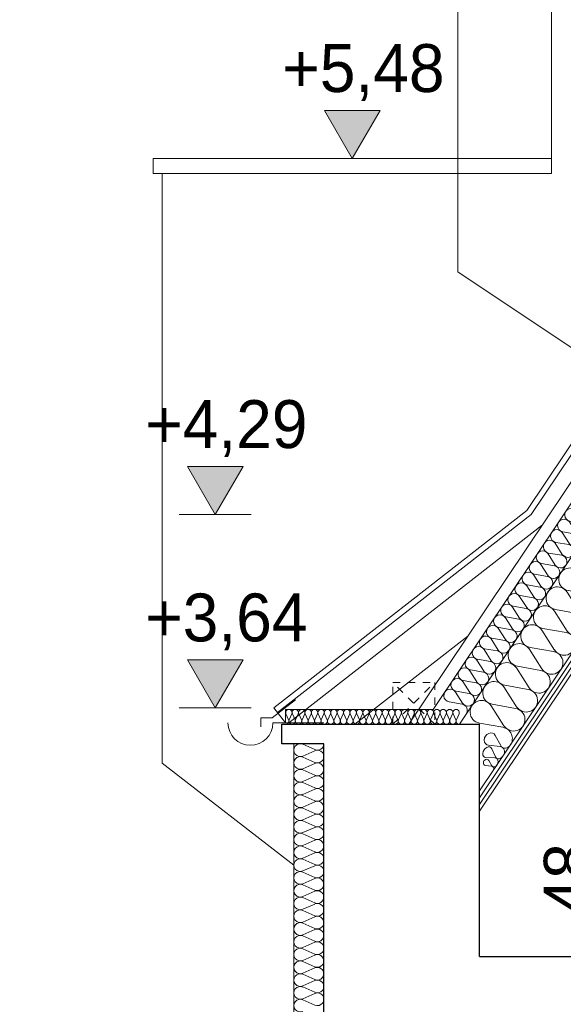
# Model space of a CAD drawing. Extents: x -623047 to -199286, y -27077 to 168279.
# Tile 18 of 194: x -597078 to -595264, y -9680 to -6391. Entities that reach past the tile are written whole.
import ezdxf

# ---------------------------------------------------------------- set-up
doc = ezdxf.new("R2010")
doc.units = 0
doc.header["$MEASUREMENT"] = 0
doc.linetypes.add('Hidden Line', pattern=[50, 25, -25])
for name, color, linetype in [('Arch ocieplenie', 7, 'Continuous'), ('Arch opisy', 7, 'Continuous'), ('Inwent Izolacje', 7, 'Continuous'), ('INWENT WYMIARY', 7, 'Continuous')]:
    doc.layers.add(name, color=color, linetype=linetype)
for name, color, linetype, lineweight, true_color in [('Arch ocieplenie_Nr_Pióra__44', 7, 'Continuous', 13, 0x029e21), ('Arch stropy_Nr_Pióra__29', 7, 'Continuous', 9, 0x3dad99), ('Arch stropy_Nr_Pióra__44', 7, 'Continuous', 13, 0x029e21), ('Inwent Izolacje_Nr_Pióra__2', 7, 'Continuous', 13, 0x7f7f7f), ('INWENT.ŚCIANY_Nr_Pióra__2', 7, 'Continuous', 13, 0x7f7f7f), ('INWENT.ŚCIANY_Nr_Pióra__3', 7, 'Continuous', 13, 0xff6600)]:
    doc.layers.add(name, color=color, linetype=linetype, lineweight=lineweight, true_color=true_color)
for name, color, linetype, lineweight in [('Arch opisy_Nr_Pióra__21', 7, 'Continuous', 9), ('INWENT DACH_Nr_Pióra__21', 7, 'Continuous', 9), ('INWENT KONST. DREWNIANA_Nr_Pióra__21', 7, 'Continuous', 9), ('INWENT OPISY_Nr_Pióra__21', 7, 'Continuous', 9), ('INWENT RURY SPUSTOWE_Nr_Pióra__21', 7, 'Continuous', 9), ('INWENT WYMIARY_Nr_Pióra__21', 7, 'Continuous', 9), ('INWENT.ŚCIANY_Nr_Pióra__1', 7, 'Continuous', 25), ('Istniejące stropy_Nr_Pióra__1', 7, 'Continuous', 25)]:
    doc.layers.add(name, color=color, linetype=linetype, lineweight=lineweight)
doc.styles.add('GENERATED_STYLE_2', font='txt')
doc.dimstyles.new('GENERATED_STYLE__3', dxfattribs={"dimtxt": 160.000002, "dimasz": 91.2, "dimexe": 0.18, "dimexo": 0, "dimgap": 0.09, "dimtad": 1, "dimdec": 0, "dimlfac": 0.1, "dimzin": 0, "dimdsep": 46, "dimtxsty": 'GENERATED_STYLE_2', "dimblk": 'ARROWHEAD_2', "dimblk1": 'ARROWHEAD_2', "dimblk2": 'ARROWHEAD_2', "dimcen": 0.09, "dimclrd": 7, "dimclre": 7, "dimclrt": 7, "dimazin": 0, "dimtfac": 1, "dimtdec": 4, "dimtmove": 0, "dimatfit": 3, "dimfxl": 0, "dimtolj": 1, "dimtzin": 0, "dimarcsym": 0})
doc.dimstyles.new('GENERATED_STYLE__7', dxfattribs={"dimtxt": 0.18, "dimasz": 182.4, "dimexe": 0.18, "dimexo": 0.0625, "dimgap": 0.09, "dimtad": 0, "dimtih": 1, "dimtoh": 1, "dimdec": 4, "dimzin": 0, "dimdsep": 46, "dimcen": 0.09, "dimadec": 0, "dimazin": 0, "dimtfac": 1, "dimtdec": 4, "dimtmove": 0, "dimatfit": 3, "dimldrblk": 'ARROWHEAD_5', "dimfxl": 0, "dimtolj": 1, "dimtzin": 0, "dimarcsym": 0})

# ---------------------------------------------------------------- blocks, each defined once
blk = doc.blocks.new('Izolacja cieplna 14_101', base_point=(-595588, -8710.1))
at = {"layer": 'Arch ocieplenie_Nr_Pióra__44', "linetype": 'Continuous'}
for p, q in [((-594199.1, -6579), (-594222.8, -6541.7)), ((-594244.5, -6574.3), (-594201.1, -6582)), ((-594268.3, -6609.8), (-594224.8, -6617.5)), ((-594222.8, -6614.5), (-594246.5, -6577.3)), ((-594246.5, -6650), (-594270.3, -6612.8)), ((-594270.3, -6685.5), (-594294, -6648.3)), ((-594292, -6645.3), (-594248.5, -6653)), ((-594294, -6721), (-594317.7, -6683.8)), ((-594315.8, -6680.8), (-594272.3, -6688.5)), ((-594317.8, -6756.5), (-594341.5, -6719.3)), ((-594339.5, -6716.3), (-594296, -6724)), ((-594341.5, -6792.1), (-594365.2, -6754.8)), ((-594363.2, -6751.8), (-594319.8, -6759.5)), ((-594365.3, -6827.6), (-594389, -6790.3)), ((-594387, -6787.4), (-594343.5, -6795)), ((-594389, -6863.1), (-594412.7, -6825.8)), ((-594410.7, -6822.9), (-594367.3, -6830.5)), ((-594412.8, -6898.6), (-594436.5, -6861.4)), ((-594434.5, -6858.4), (-594391, -6866.1)), ((-594436.5, -6934.1), (-594460.2, -6896.9)), ((-594458.2, -6893.9), (-594414.7, -6901.6)), ((-594460.2, -6969.6), (-594484, -6932.4)), ((-594482, -6929.4), (-594438.5, -6937.1)), ((-594484, -7005.1), (-594507.7, -6967.9)), ((-594505.7, -6964.9), (-594462.2, -6972.6)), ((-594507.7, -7040.6), (-594531.4, -7003.4)), ((-594529.4, -7000.4), (-594486, -7008.1)), ((-594553.2, -7035.9), (-594509.7, -7043.6)), ((-594531.5, -7076.2), (-594555.2, -7038.9)), ((-594555.2, -7111.7), (-594578.9, -7074.4)), ((-594576.9, -7071.5), (-594533.5, -7079.1)), ((-594579, -7147.2), (-594602.7, -7110)), ((-594600.7, -7107), (-594557.2, -7114.7)), ((-594602.7, -7182.7), (-594626.4, -7145.5)), ((-594624.4, -7142.5), (-594581, -7150.2)), ((-594626.5, -7218.2), (-594650.2, -7181)), ((-594648.2, -7178), (-594604.7, -7185.7)), ((-594650.2, -7253.7), (-594673.9, -7216.5)), ((-594671.9, -7213.5), (-594628.4, -7221.2)), ((-594673.9, -7289.2), (-594697.6, -7252)), ((-594695.7, -7249), (-594652.2, -7256.7)), ((-594697.7, -7324.7), (-594721.4, -7287.5)), ((-594719.4, -7284.5), (-594675.9, -7292.2)), ((-594721.4, -7360.3), (-594745.1, -7323)), ((-594743.1, -7320), (-594699.7, -7327.7)), ((-594745.2, -7395.8), (-594768.9, -7358.5)), ((-594766.9, -7355.6), (-594723.4, -7363.2)), ((-594768.9, -7431.3), (-594792.6, -7394.1)), ((-594790.6, -7391.1), (-594747.2, -7398.8)), ((-594792.7, -7466.8), (-594816.4, -7429.6)), ((-594814.4, -7426.6), (-594770.9, -7434.3)), ((-594838.1, -7462.1), (-594794.7, -7469.8)), ((-594861.9, -7497.6), (-594818.4, -7505.3)), ((-594816.4, -7502.3), (-594840.1, -7465.1)), ((-594840.1, -7537.8), (-594863.9, -7500.6)), ((-594863.9, -7573.3), (-594887.6, -7536.1)), ((-594885.6, -7533.1), (-594842.1, -7540.8)), ((-594887.6, -7608.9), (-594911.3, -7571.6)), ((-594909.3, -7568.6), (-594865.9, -7576.3)), ((-594911.4, -7644.4), (-594935.1, -7607.1)), ((-594933.1, -7604.2), (-594889.6, -7611.8)), ((-594935.1, -7679.9), (-594958.8, -7642.7)), ((-594956.8, -7639.7), (-594913.4, -7647.4)), ((-594958.9, -7715.4), (-594982.6, -7678.2)), ((-594980.6, -7675.2), (-594937.1, -7682.9)), ((-594982.6, -7750.9), (-595006.3, -7713.7)), ((-595004.3, -7710.7), (-594960.9, -7718.4)), ((-595006.4, -7786.4), (-595030.1, -7749.2)), ((-595028.1, -7746.2), (-594984.6, -7753.9)), ((-595030.1, -7821.9), (-595053.8, -7784.7)), ((-595051.8, -7781.7), (-595008.3, -7789.4)), ((-595053.8, -7857.4), (-595077.6, -7820.2)), ((-595075.6, -7817.2), (-595032.1, -7824.9)), ((-595077.6, -7893), (-595101.3, -7855.7)), ((-595099.3, -7852.7), (-595055.8, -7860.4)), ((-595101.3, -7928.5), (-595125, -7891.2)), ((-595123, -7888.3), (-595079.6, -7895.9)), ((-595146.8, -7923.8), (-595103.3, -7931.5)), ((-595125.1, -7964), (-595148.8, -7926.8)), ((-595148.8, -7999.5), (-595172.5, -7962.3)), ((-595170.5, -7959.3), (-595127.1, -7967)), ((-595172.6, -8035), (-595196.3, -7997.8)), ((-595194.3, -7994.8), (-595150.8, -8002.5)), ((-595196.3, -8070.5), (-595220, -8033.3)), ((-595218, -8030.3), (-595174.6, -8038)), ((-595220, -8106), (-595243.8, -8068.8)), ((-595241.8, -8065.8), (-595198.3, -8073.5)), ((-595243.8, -8141.6), (-595267.5, -8104.3)), ((-595265.5, -8101.3), (-595222, -8109)), ((-595267.5, -8177.1), (-595291.2, -8139.8)), ((-595289.3, -8136.9), (-595245.8, -8144.5)), ((-595291.3, -8212.6), (-595315, -8175.3)), ((-595313, -8172.4), (-595269.5, -8180)), ((-595315, -8248.1), (-595338.7, -8210.9)), ((-595336.7, -8207.9), (-595293.3, -8215.6)), ((-595338.8, -8283.6), (-595362.5, -8246.4)), ((-595360.5, -8243.4), (-595317, -8251.1)), ((-595362.5, -8319.1), (-595386.2, -8281.9)), ((-595384.2, -8278.9), (-595340.8, -8286.6)), ((-595386.3, -8354.6), (-595410, -8317.4)), ((-595408, -8314.4), (-595364.5, -8322.1)), ((-595431.7, -8349.9), (-595388.2, -8357.6)), ((-595455.5, -8385.4), (-595412, -8393.1)), ((-595410, -8390.1), (-595433.7, -8352.9)), ((-595433.7, -8425.7), (-595457.5, -8388.4)), ((-595457.5, -8461.2), (-595481.2, -8423.9)), ((-595479.2, -8421), (-595435.7, -8428.6)), ((-595481.2, -8496.7), (-595504.9, -8459.5)), ((-595502.9, -8456.5), (-595459.5, -8464.2)), ((-595505, -8532.2), (-595528.7, -8495)), ((-595526.7, -8492), (-595483.2, -8499.7)), ((-595528.7, -8567.7), (-595552.4, -8530.5)), ((-595550.4, -8527.5), (-595507, -8535.2)), ((-595552.5, -8603.2), (-595576.2, -8566)), ((-595574.2, -8563), (-595530.7, -8570.7)), ((-595576.2, -8638.7), (-595599.9, -8601.5)), ((-595597.9, -8598.5), (-595554.5, -8606.2)), ((-595600, -8674.3), (-595623.7, -8637)), ((-595621.7, -8634), (-595578.2, -8641.7)), ((-595645.4, -8669.6), (-595601.9, -8677.2))]:
    blk.add_line(p, q, dxfattribs=at)
for centre, start_param, end_param in [((-594240.7, -6553.3), 5.870392, 9.837571), ((-594264.5, -6588.8), 5.870392, 9.837571), ((-594288.2, -6624.3), 5.870392, 9.837571), ((-594204.8, -6603), 2.7288, 6.695979), ((-594181.1, -6567.4), 2.7288, 4.712389), ((-594312, -6659.8), 5.870392, 9.837571), ((-594228.6, -6638.5), 2.7288, 6.695979), ((-594335.7, -6695.3), 5.870392, 9.837571), ((-594252.3, -6674), 2.7288, 6.695979), ((-594359.5, -6730.8), 5.870392, 9.837571), ((-594276.1, -6709.5), 2.7288, 6.695979), ((-594299.8, -6745), 2.7288, 6.695979), ((-594383.2, -6766.3), 5.870392, 9.837571), ((-594323.6, -6780.5), 2.7288, 6.695979), ((-594406.9, -6801.9), 5.870392, 9.837571), ((-594347.3, -6816), 2.7288, 6.695979), ((-594430.7, -6837.4), 5.870392, 9.837571), ((-594371, -6851.6), 2.7288, 6.695979), ((-594454.4, -6872.9), 5.870392, 9.837571), ((-594394.8, -6887.1), 2.7288, 6.695979), ((-594478.2, -6908.4), 5.870392, 9.837571), ((-594418.5, -6922.6), 2.7288, 6.695979), ((-594501.9, -6943.9), 5.870392, 9.837571), ((-594442.3, -6958.1), 2.7288, 6.695979), ((-594525.7, -6979.4), 5.870392, 9.837571), ((-594549.4, -7014.9), 5.870392, 9.837571), ((-594466, -6993.6), 2.7288, 6.695979), ((-594573.2, -7050.5), 5.870392, 9.837571), ((-594489.8, -7029.1), 2.7288, 6.695979), ((-594596.9, -7086), 5.870392, 9.837571), ((-594513.5, -7064.6), 2.7288, 6.695979), ((-594620.6, -7121.5), 5.870392, 9.837571), ((-594537.3, -7100.1), 2.7288, 6.695979), ((-594644.4, -7157), 5.870392, 9.837571), ((-594561, -7135.7), 2.7288, 6.695979), ((-594584.7, -7171.2), 2.7288, 6.695979), ((-594668.1, -7192.5), 5.870392, 9.837571), ((-594608.5, -7206.7), 2.7288, 6.695979), ((-594691.9, -7228), 5.870392, 9.837571), ((-594632.2, -7242.2), 2.7288, 6.695979), ((-594715.6, -7263.5), 5.870392, 9.837571), ((-594656, -7277.7), 2.7288, 6.695979), ((-594739.4, -7299), 5.870392, 9.837571), ((-594679.7, -7313.2), 2.7288, 6.695979), ((-594763.1, -7334.6), 5.870392, 9.837571), ((-594703.5, -7348.7), 2.7288, 6.695979), ((-594786.8, -7370.1), 5.870392, 9.837571), ((-594727.2, -7384.3), 2.7288, 6.695979), ((-594810.6, -7405.6), 5.870392, 9.837571), ((-594750.9, -7419.8), 2.7288, 6.695979), ((-594834.3, -7441.1), 5.870392, 9.837571), ((-594858.1, -7476.6), 5.870392, 9.837571), ((-594774.7, -7455.3), 2.7288, 6.695979), ((-594881.8, -7512.1), 5.870392, 9.837571), ((-594798.4, -7490.8), 2.7288, 6.695979), ((-594905.6, -7547.6), 5.870392, 9.837571), ((-594822.2, -7526.3), 2.7288, 6.695979), ((-594929.3, -7583.1), 5.870392, 9.837571), ((-594845.9, -7561.8), 2.7288, 6.695979), ((-594953.1, -7618.7), 5.870392, 9.837571), ((-594869.7, -7597.3), 2.7288, 6.695979), ((-594893.4, -7632.8), 2.7288, 6.695979), ((-594976.8, -7654.2), 5.870392, 9.837571), ((-594917.2, -7668.4), 2.7288, 6.695979), ((-595000.5, -7689.7), 5.870392, 9.837571), ((-594940.9, -7703.9), 2.7288, 6.695979), ((-595024.3, -7725.2), 5.870392, 9.837571), ((-594964.6, -7739.4), 2.7288, 6.695979), ((-595048, -7760.7), 5.870392, 9.837571), ((-594988.4, -7774.9), 2.7288, 6.695979), ((-595071.8, -7796.2), 5.870392, 9.837571), ((-595012.1, -7810.4), 2.7288, 6.695979), ((-595095.5, -7831.7), 5.870392, 9.837571), ((-595035.9, -7845.9), 2.7288, 6.695979), ((-595119.3, -7867.3), 5.870392, 9.837571), ((-595143, -7902.8), 5.870392, 9.837571), ((-595059.6, -7881.4), 2.7288, 6.695979), ((-595166.7, -7938.3), 5.870392, 9.837571), ((-595083.4, -7917), 2.7288, 6.695979), ((-595190.5, -7973.8), 5.870392, 9.837571), ((-595107.1, -7952.5), 2.7288, 6.695979), ((-595214.2, -8009.3), 5.870392, 9.837571), ((-595130.8, -7988), 2.7288, 6.695979), ((-595238, -8044.8), 5.870392, 9.837571), ((-595154.6, -8023.5), 2.7288, 6.695979), ((-595178.3, -8059), 2.7288, 6.695979), ((-595261.7, -8080.3), 5.870392, 9.837571), ((-595202.1, -8094.5), 2.7288, 6.695979), ((-595285.5, -8115.8), 5.870392, 9.837571), ((-595225.8, -8130), 2.7288, 6.695979), ((-595309.2, -8151.4), 5.870392, 9.837571), ((-595249.6, -8165.5), 2.7288, 6.695979), ((-595333, -8186.9), 5.870392, 9.837571), ((-595273.3, -8201.1), 2.7288, 6.695979), ((-595356.7, -8222.4), 5.870392, 9.837571), ((-595297.1, -8236.6), 2.7288, 6.695979), ((-595380.4, -8257.9), 5.870392, 9.837571), ((-595320.8, -8272.1), 2.7288, 6.695979), ((-595404.2, -8293.4), 5.870392, 9.837571), ((-595344.5, -8307.6), 2.7288, 6.695979), ((-595427.9, -8328.9), 5.870392, 9.837571), ((-595451.7, -8364.4), 5.870392, 9.837571), ((-595368.3, -8343.1), 2.7288, 6.695979), ((-595475.4, -8400), 5.870392, 9.837571), ((-595392, -8378.6), 2.7288, 6.695979), ((-595499.2, -8435.5), 5.870392, 9.837571), ((-595415.8, -8414.1), 2.7288, 6.695979), ((-595522.9, -8471), 5.870392, 9.837571), ((-595439.5, -8449.6), 2.7288, 6.695979), ((-595546.7, -8506.5), 5.870392, 9.837571), ((-595463.3, -8485.2), 2.7288, 6.695979), ((-595487, -8520.7), 2.7288, 6.695979), ((-595570.4, -8542), 5.870392, 9.837571), ((-595510.8, -8556.2), 2.7288, 6.695979), ((-595594.1, -8577.5), 5.870392, 9.837571), ((-595534.5, -8591.7), 2.7288, 6.695979), ((-595617.9, -8613), 5.870392, 9.837571), ((-595558.2, -8627.2), 2.7288, 6.695979), ((-595641.6, -8648.5), 5.870392, 9.837571), ((-595582, -8662.7), 2.7288, 6.695979), ((-595605.7, -8698.2), 4.712389, 6.695979)]:
    blk.add_ellipse(centre, major_axis=(11.9, 17.8), ratio=0.995695, start_param=start_param, end_param=end_param, dxfattribs=at)
blk = doc.blocks.new('Izolacja cieplna 14_102', base_point=(-595440.6, -8813.4))
at = {"layer": 'Arch ocieplenie_Nr_Pióra__44', "linetype": 'Continuous'}
for p, q in [((-594109.5, -6726), (-594152.4, -6659.2)), ((-594151.8, -6789.2), (-594194.6, -6722.5)), ((-594191.1, -6717.1), (-594113, -6731.3)), ((-594194, -6852.4), (-594236.9, -6785.7)), ((-594233.3, -6780.4), (-594155.3, -6794.5)), ((-594236.3, -6915.6), (-594279.2, -6848.9)), ((-594275.6, -6843.6), (-594197.6, -6857.7)), ((-594278.6, -6978.9), (-594321.4, -6912.1)), ((-594317.9, -6906.8), (-594239.9, -6921)), ((-594360.2, -6970.1), (-594282.1, -6984.2)), ((-594320.9, -7042.1), (-594363.7, -6975.4)), ((-594402.4, -7033.3), (-594324.4, -7047.4)), ((-594363.1, -7105.3), (-594406, -7038.6)), ((-594405.4, -7168.6), (-594448.3, -7101.8)), ((-594444.7, -7096.5), (-594366.7, -7110.6)), ((-594447.7, -7231.8), (-594490.5, -7165.1)), ((-594487, -7159.8), (-594409, -7173.9)), ((-594490, -7295), (-594532.8, -7228.3)), ((-594529.3, -7223), (-594451.2, -7237.1)), ((-594532.2, -7358.2), (-594575.1, -7291.5)), ((-594571.5, -7286.2), (-594493.5, -7300.3)), ((-594574.5, -7421.5), (-594617.4, -7354.8)), ((-594613.8, -7349.4), (-594535.8, -7363.6)), ((-594616.8, -7484.7), (-594659.6, -7418)), ((-594656.1, -7412.7), (-594578.1, -7426.8)), ((-594659, -7547.9), (-594701.9, -7481.2)), ((-594698.4, -7475.9), (-594620.3, -7490)), ((-594701.3, -7611.2), (-594744.2, -7544.4)), ((-594740.6, -7539.1), (-594662.6, -7553.2)), ((-594743.6, -7674.4), (-594786.5, -7607.7)), ((-594782.9, -7602.4), (-594704.9, -7616.5)), ((-594785.9, -7737.6), (-594828.7, -7670.9)), ((-594825.2, -7665.6), (-594747.1, -7679.7)), ((-594828.1, -7800.8), (-594871, -7734.1)), ((-594867.5, -7728.8), (-594789.4, -7742.9)), ((-594909.7, -7792), (-594831.7, -7806.2)), ((-594870.4, -7864.1), (-594913.3, -7797.4)), ((-594952, -7855.3), (-594874, -7869.4)), ((-594912.7, -7927.3), (-594955.6, -7860.6)), ((-594955, -7990.5), (-594997.8, -7923.8)), ((-594994.3, -7918.5), (-594916.2, -7932.6)), ((-594997.2, -8053.8), (-595040.1, -7987)), ((-595036.6, -7981.7), (-594958.5, -7995.8)), ((-595039.5, -8117), (-595082.4, -8050.3)), ((-595078.8, -8045), (-595000.8, -8059.1)), ((-595081.8, -8180.2), (-595124.7, -8113.5)), ((-595121.1, -8108.2), (-595043.1, -8122.3)), ((-595124.1, -8243.5), (-595166.9, -8176.7)), ((-595163.4, -8171.4), (-595085.3, -8185.5)), ((-595166.3, -8306.7), (-595209.2, -8240)), ((-595205.7, -8234.6), (-595127.6, -8248.8)), ((-595208.6, -8369.9), (-595251.5, -8303.2)), ((-595247.9, -8297.9), (-595169.9, -8312)), ((-595250.9, -8433.1), (-595293.8, -8366.4)), ((-595290.2, -8361.1), (-595212.2, -8375.2)), ((-595293.2, -8496.4), (-595336, -8429.6)), ((-595332.5, -8424.3), (-595254.4, -8438.4)), ((-595335.4, -8559.6), (-595378.3, -8492.9)), ((-595374.8, -8487.6), (-595296.7, -8501.7)), ((-595377.7, -8622.8), (-595420.6, -8556.1)), ((-595417, -8550.8), (-595339, -8564.9)), ((-595459.3, -8614), (-595381.3, -8628.1)), ((-595420, -8686.1), (-595462.9, -8619.3)), ((-595501.6, -8677.2), (-595423.5, -8691.4)), ((-595462.3, -8749.3), (-595505.1, -8682.6)), ((-595543.9, -8740.5), (-595465.8, -8754.6))]:
    blk.add_line(p, q, dxfattribs=at)
for centre, start_param, end_param in [((-594184.5, -6679.7), 4.299595, 8.266775), ((-594226.8, -6742.9), 4.299595, 8.266775), ((-594119.6, -6768.8), 1.158004, 5.125183), ((-594077.4, -6705.5), 1.158004, 3.141593), ((-594269, -6806.1), 4.299595, 8.266775), ((-594161.9, -6832), 1.158004, 5.125183), ((-594311.3, -6869.3), 4.299595, 8.266775), ((-594204.2, -6895.2), 1.158004, 5.125183), ((-594353.6, -6932.6), 4.299595, 8.266775), ((-594246.5, -6958.4), 1.158004, 5.125183), ((-594395.9, -6995.8), 4.299595, 8.266775), ((-594288.7, -7021.7), 1.158004, 5.125183), ((-594438.1, -7059), 4.299595, 8.266775), ((-594331, -7084.9), 1.158004, 5.125183), ((-594480.4, -7122.3), 4.299595, 8.266775), ((-594373.3, -7148.1), 1.158004, 5.125183), ((-594522.7, -7185.5), 4.299595, 8.266775), ((-594415.5, -7211.4), 1.158004, 5.125183), ((-594564.9, -7248.7), 4.299595, 8.266775), ((-594457.8, -7274.6), 1.158004, 5.125183), ((-594607.2, -7311.9), 4.299595, 8.266775), ((-594500.1, -7337.8), 1.158004, 5.125183), ((-594649.5, -7375.2), 4.299595, 8.266775), ((-594542.4, -7401.1), 1.158004, 5.125183), ((-594691.8, -7438.4), 4.299595, 8.266775), ((-594584.6, -7464.3), 1.158004, 5.125183), ((-594734, -7501.6), 4.299595, 8.266775), ((-594626.9, -7527.5), 1.158004, 5.125183), ((-594776.3, -7564.9), 4.299595, 8.266775), ((-594669.2, -7590.7), 1.158004, 5.125183), ((-594818.6, -7628.1), 4.299595, 8.266775), ((-594711.5, -7654), 1.158004, 5.125183), ((-594860.9, -7691.3), 4.299595, 8.266775), ((-594753.7, -7717.2), 1.158004, 5.125183), ((-594903.1, -7754.5), 4.299595, 8.266775), ((-594796, -7780.4), 1.158004, 5.125183), ((-594945.4, -7817.8), 4.299595, 8.266775), ((-594838.3, -7843.7), 1.158004, 5.125183), ((-594987.7, -7881), 4.299595, 8.266775), ((-594880.6, -7906.9), 1.158004, 5.125183), ((-595030, -7944.2), 4.299595, 8.266775), ((-594922.8, -7970.1), 1.158004, 5.125183), ((-595072.2, -8007.5), 4.299595, 8.266775), ((-594965.1, -8033.3), 1.158004, 5.125183), ((-595114.5, -8070.7), 4.299595, 8.266775), ((-595007.4, -8096.6), 1.158004, 5.125183), ((-595156.8, -8133.9), 4.299595, 8.266775), ((-595049.7, -8159.8), 1.158004, 5.125183), ((-595199.1, -8197.1), 4.299595, 8.266775), ((-595091.9, -8223), 1.158004, 5.125183), ((-595241.3, -8260.4), 4.299595, 8.266775), ((-595134.2, -8286.3), 1.158004, 5.125183), ((-595283.6, -8323.6), 4.299595, 8.266775), ((-595176.5, -8349.5), 1.158004, 5.125183), ((-595325.9, -8386.8), 4.299595, 8.266775), ((-595218.8, -8412.7), 1.158004, 5.125183), ((-595368.2, -8450.1), 4.299595, 8.266775), ((-595261, -8475.9), 1.158004, 5.125183), ((-595410.4, -8513.3), 4.299595, 8.266775), ((-595303.3, -8539.2), 1.158004, 5.125183), ((-595452.7, -8576.5), 4.299595, 8.266775), ((-595345.6, -8602.4), 1.158004, 5.125183), ((-595495, -8639.8), 4.299595, 8.266775), ((-595387.9, -8665.6), 1.158004, 5.125183), ((-595537.3, -8703), 4.299595, 8.266775), ((-595430.1, -8728.9), 1.158004, 5.125183), ((-595472.4, -8792.1), 3.141593, 5.125182)]:
    blk.add_ellipse(centre, major_axis=(-31.8, 21.3), ratio=0.993409, start_param=start_param, end_param=end_param, dxfattribs=at)
blk = doc.blocks.new('Izolacja cieplna 14_103', base_point=(-595464.8, -8849.5))
at = {"layer": 'Arch ocieplenie_Nr_Pióra__44', "linetype": 'Continuous'}
for p, q in [((-595472.8, -8815.8), (-595491.5, -8781.5)), ((-595513.6, -8814.7), (-595474.9, -8818.8))]:
    blk.add_line(p, q, dxfattribs=at)
for centre, start_param, end_param in [((-595508.6, -8794), 5.870392, 9.837571), ((-595479.9, -8839.4), 4.712389, 6.695979), ((-595455.7, -8803.3), 2.7288, 4.712389)]:
    blk.add_ellipse(centre, major_axis=(12.1, 18.1), ratio=0.835756, start_param=start_param, end_param=end_param, dxfattribs=at)
blk = doc.blocks.new('Izolacja cieplna 14_104', base_point=(-595486.3, -8881.7))
at = {"layer": 'Arch ocieplenie_Nr_Pióra__44', "linetype": 'Continuous'}
for p, q in [((-595490.5, -8853.7), (-595503, -8825.9)), ((-595522.7, -8855.5), (-595492.3, -8856.4))]:
    blk.add_line(p, q, dxfattribs=at)
for centre, start_param, end_param in [((-595517.4, -8837.7), 5.870392, 9.837571), ((-595497.6, -8874.2), 4.712389, 6.695979), ((-595476.1, -8842), 2.7288, 4.712389)]:
    blk.add_ellipse(centre, major_axis=(10.8, 16.1), ratio=0.701636, start_param=start_param, end_param=end_param, dxfattribs=at)
blk = doc.blocks.new('Izolacja cieplna 14_105', base_point=(-595498.5, -8900))
at = {"layer": 'Arch ocieplenie_Nr_Pióra__44', "linetype": 'Continuous'}
for p, q in [((-595502.7, -8882.8), (-595512.4, -8865.4)), ((-595523.5, -8882.1), (-595503.8, -8884.4))]:
    blk.add_line(p, q, dxfattribs=at)
for centre, start_param, end_param in [((-595521.1, -8871.7), 5.870392, 9.837571), ((-595506.2, -8894.8), 4.712389, 6.695979), ((-595494, -8876.6), 2.7288, 4.712389)]:
    blk.add_ellipse(centre, major_axis=(6.1, 9.12), ratio=0.849241, start_param=start_param, end_param=end_param, dxfattribs=at)
blk = doc.blocks.new('Izolacja cieplna 14_106', base_point=(-596190.8, -8744.6))
at = {"layer": 'Arch ocieplenie_Nr_Pióra__44', "linetype": 'Continuous'}
for p, q in [((-596189.9, -8709.5), (-596180.9, -8729.7)), ((-596179.1, -8729.7), (-596170.2, -8709.5)), ((-596168.4, -8709.5), (-596159.5, -8729.7)), ((-596157.7, -8729.7), (-596148.7, -8709.5)), ((-596146.9, -8709.5), (-596138, -8729.7)), ((-596136.2, -8729.7), (-596127.3, -8709.5)), ((-596125.5, -8709.5), (-596116.5, -8729.7)), ((-596114.7, -8729.7), (-596105.8, -8709.5)), ((-596104, -8709.5), (-596095.1, -8729.7)), ((-596093.3, -8729.7), (-596084.3, -8709.5)), ((-596082.5, -8709.5), (-596073.6, -8729.7)), ((-596071.8, -8729.7), (-596062.9, -8709.5)), ((-596061.1, -8709.5), (-596052.1, -8729.7)), ((-596050.3, -8729.7), (-596041.4, -8709.5)), ((-596039.6, -8709.5), (-596030.7, -8729.7)), ((-596028.9, -8729.7), (-596019.9, -8709.5)), ((-596018.1, -8709.5), (-596009.2, -8729.7)), ((-596007.4, -8729.7), (-595998.5, -8709.5)), ((-595996.7, -8709.5), (-595987.7, -8729.7)), ((-595985.9, -8729.7), (-595977, -8709.5)), ((-595975.2, -8709.5), (-595966.3, -8729.7)), ((-595964.5, -8729.7), (-595955.5, -8709.5)), ((-595953.7, -8709.5), (-595944.8, -8729.7)), ((-595943, -8729.7), (-595934.1, -8709.5)), ((-595932.3, -8709.5), (-595923.3, -8729.7)), ((-595921.5, -8729.7), (-595912.6, -8709.5)), ((-595910.8, -8709.5), (-595901.9, -8729.7)), ((-595900.1, -8729.7), (-595891.1, -8709.5)), ((-595889.3, -8709.5), (-595880.4, -8729.7)), ((-595878.6, -8729.7), (-595869.7, -8709.5)), ((-595867.9, -8709.5), (-595858.9, -8729.7)), ((-595857.1, -8729.7), (-595848.2, -8709.5)), ((-595846.4, -8709.5), (-595837.5, -8729.7)), ((-595835.7, -8729.7), (-595826.7, -8709.5)), ((-595824.9, -8709.5), (-595816, -8729.7)), ((-595814.2, -8729.7), (-595805.3, -8709.5)), ((-595803.5, -8709.5), (-595794.5, -8729.7)), ((-595792.7, -8729.7), (-595783.8, -8709.5)), ((-595782, -8709.5), (-595773.1, -8729.7)), ((-595771.3, -8729.7), (-595762.3, -8709.5)), ((-595760.5, -8709.5), (-595751.6, -8729.7)), ((-595749.8, -8729.7), (-595740.9, -8709.5)), ((-595739, -8709.5), (-595730.1, -8729.7)), ((-595728.3, -8729.7), (-595719.4, -8709.5)), ((-595717.6, -8709.5), (-595708.7, -8729.7)), ((-595706.8, -8729.7), (-595697.9, -8709.5)), ((-595696.1, -8709.5), (-595687.2, -8729.7)), ((-595685.4, -8729.7), (-595676.5, -8709.5)), ((-595674.6, -8709.5), (-595665.7, -8729.7)), ((-595663.9, -8729.7), (-595655, -8709.5)), ((-595653.2, -8709.5), (-595644.3, -8729.7)), ((-595642.4, -8729.7), (-595633.5, -8709.5)), ((-595631.7, -8709.5), (-595622.8, -8729.7)), ((-595621, -8729.7), (-595612.1, -8709.5))]:
    blk.add_line(p, q, dxfattribs=at)
for centre, start_param, end_param in [((-596180, -8705.2), 5.870392, 9.837571), ((-596158.6, -8705.2), 5.870392, 9.837571), ((-596137.1, -8705.2), 5.870392, 9.837571), ((-596115.6, -8705.2), 5.870392, 9.837571), ((-596094.2, -8705.2), 5.870392, 9.837571), ((-596072.7, -8705.2), 5.870392, 9.837571), ((-596051.2, -8705.2), 5.870392, 9.837571), ((-596029.8, -8705.2), 5.870392, 9.837571), ((-596008.3, -8705.2), 5.870392, 9.837571), ((-595986.8, -8705.2), 5.870392, 9.837571), ((-595965.4, -8705.2), 5.870392, 9.837571), ((-595943.9, -8705.2), 5.870392, 9.837571), ((-595922.4, -8705.2), 5.870392, 9.837571), ((-595901, -8705.2), 5.870392, 9.837571), ((-595879.5, -8705.2), 5.870392, 9.837571), ((-595858, -8705.2), 5.870392, 9.837571), ((-595836.6, -8705.2), 5.870392, 9.837571), ((-595815.1, -8705.2), 5.870392, 9.837571), ((-595793.6, -8705.2), 5.870392, 9.837571), ((-595772.2, -8705.2), 5.870392, 9.837571), ((-595750.7, -8705.2), 5.870392, 9.837571), ((-595729.2, -8705.2), 5.870392, 9.837571), ((-595707.8, -8705.2), 5.870392, 9.837571), ((-595686.3, -8705.2), 5.870392, 9.837571), ((-595664.8, -8705.2), 5.870392, 9.837571), ((-595643.4, -8705.2), 5.870392, 9.837571), ((-595621.9, -8705.2), 5.870392, 9.837571), ((-596190.8, -8734), 4.712389, 6.695979), ((-596169.3, -8734), 2.7288, 6.695979), ((-596147.8, -8734), 2.7288, 6.695979), ((-596126.4, -8734), 2.7288, 6.695979), ((-596104.9, -8734), 2.7288, 6.695979), ((-596083.4, -8734), 2.7288, 6.695979), ((-596062, -8734), 2.7288, 6.695979), ((-596040.5, -8734), 2.7288, 6.695979), ((-596019, -8734), 2.7288, 6.695979), ((-595997.6, -8734), 2.7288, 6.695979), ((-595976.1, -8734), 2.7288, 6.695979), ((-595954.6, -8734), 2.7288, 6.695979), ((-595933.2, -8734), 2.7288, 6.695979), ((-595911.7, -8734), 2.7288, 6.695979), ((-595890.2, -8734), 2.7288, 6.695979), ((-595868.8, -8734), 2.7288, 6.695979), ((-595847.3, -8734), 2.7288, 6.695979), ((-595825.8, -8734), 2.7288, 6.695979), ((-595804.4, -8734), 2.7288, 6.695979), ((-595782.9, -8734), 2.7288, 6.695979), ((-595761.4, -8734), 2.7288, 6.695979), ((-595740, -8734), 2.7288, 6.695979), ((-595718.5, -8734), 2.7288, 6.695979), ((-595697, -8734), 2.7288, 6.695979), ((-595675.6, -8734), 2.7288, 6.695979), ((-595654.1, -8734), 2.7288, 6.695979), ((-595632.6, -8734), 2.7288, 6.695979), ((-595611.2, -8734), 2.7288, 4.712389)]:
    blk.add_ellipse(centre, major_axis=(10.7, 0), ratio=0.990723, start_param=start_param, end_param=end_param, dxfattribs=at)
blk = doc.blocks.new('Izolacja cieplna 14_176', base_point=(-596063.4, -8809.6))
at = {"layer": 'Inwent Izolacje_Nr_Pióra__2', "linetype": 'Continuous'}
for p, q in [((-596133.6, -8811.4), (-596093.2, -8829.2)), ((-596093.2, -8832.7), (-596133.6, -8850.5)), ((-596133.6, -8854.1), (-596093.2, -8871.8)), ((-596093.2, -8875.4), (-596133.6, -8893.1)), ((-596133.6, -8896.7), (-596093.2, -8914.5)), ((-596093.2, -8918.1), (-596133.6, -8935.8)), ((-596133.6, -8939.4), (-596093.2, -8957.1)), ((-596093.2, -8960.7), (-596133.6, -8978.5)), ((-596133.6, -8982), (-596093.2, -8999.8)), ((-596093.2, -9003.4), (-596133.6, -9021.1)), ((-596133.6, -9024.7), (-596093.2, -9042.5)), ((-596093.2, -9046), (-596133.6, -9063.8)), ((-596133.6, -9067.4), (-596093.2, -9085.1)), ((-596093.2, -9088.7), (-596133.6, -9106.4)), ((-596133.6, -9110), (-596093.2, -9127.8)), ((-596093.2, -9131.4), (-596133.6, -9149.1)), ((-596133.6, -9152.7), (-596093.2, -9170.4)), ((-596093.2, -9174), (-596133.6, -9191.8)), ((-596133.6, -9195.3), (-596093.2, -9213.1)), ((-596093.2, -9216.7), (-596133.6, -9234.4)), ((-596133.6, -9238), (-596093.2, -9255.7)), ((-596093.2, -9259.3), (-596133.6, -9277.1)), ((-596133.6, -9280.7), (-596093.2, -9298.4)), ((-596093.2, -9302), (-596133.6, -9319.7)), ((-596133.6, -9323.3), (-596093.2, -9341.1)), ((-596093.2, -9344.7), (-596133.6, -9362.4)), ((-596133.6, -9366), (-596093.2, -9383.7)), ((-596093.2, -9387.3), (-596133.6, -9405.1)), ((-596133.6, -9408.6), (-596093.2, -9426.4)), ((-596093.2, -9430), (-596133.6, -9447.7)), ((-596133.6, -9451.3), (-596093.2, -9469)), ((-596093.2, -9472.6), (-596133.6, -9490.4)), ((-596133.6, -9494), (-596093.2, -9511.7)), ((-596093.2, -9515.3), (-596133.6, -9533)), ((-596133.6, -9536.6), (-596093.2, -9554.4)), ((-596093.2, -9557.9), (-596133.6, -9575.7)), ((-596133.6, -9579.3), (-596093.2, -9597)), ((-596093.2, -9600.6), (-596133.6, -9618.4)), ((-596133.6, -9621.9), (-596093.2, -9639.7)), ((-596093.2, -9643.3), (-596133.6, -9661)), ((-596133.6, -9664.6), (-596093.2, -9682.3))]:
    blk.add_line(p, q, dxfattribs=at)
for centre, start_param, end_param in [((-596142.1, -8830.9), 2.728799, 6.695979), ((-596084.7, -8809.6), 5.870392, 7.853982), ((-596084.7, -8852.3), 5.870392, 9.837571), ((-596142.1, -8873.6), 2.728799, 6.695979), ((-596084.7, -8894.9), 5.870392, 9.837571), ((-596142.1, -8916.3), 2.728799, 6.695979), ((-596142.1, -8958.9), 2.728799, 6.695979), ((-596084.7, -8937.6), 5.870392, 9.837571), ((-596084.7, -8980.3), 5.870392, 9.837571), ((-596142.1, -9001.6), 2.728799, 6.695979), ((-596084.7, -9022.9), 5.870392, 9.837571), ((-596142.1, -9044.2), 2.728799, 6.695979), ((-596084.7, -9065.6), 5.870392, 9.837571), ((-596142.1, -9086.9), 2.728799, 6.695979), ((-596142.1, -9129.6), 2.728799, 6.695979), ((-596084.7, -9108.2), 5.870392, 9.837571), ((-596084.7, -9150.9), 5.870392, 9.837571), ((-596142.1, -9172.2), 2.728799, 6.695979), ((-596084.7, -9193.6), 5.870392, 9.837571), ((-596142.1, -9214.9), 2.728799, 6.695979), ((-596142.1, -9257.5), 2.728799, 6.695979), ((-596084.7, -9236.2), 5.870392, 9.837571), ((-596084.7, -9278.9), 5.870392, 9.837571), ((-596142.1, -9300.2), 2.728799, 6.695979), ((-596084.7, -9321.5), 5.870392, 9.837571), ((-596142.1, -9342.9), 2.728799, 6.695979), ((-596142.1, -9385.5), 2.728799, 6.695979), ((-596084.7, -9364.2), 5.870392, 9.837571), ((-596142.1, -9428.2), 2.728799, 6.695979), ((-596084.7, -9406.8), 5.870392, 9.837571), ((-596084.7, -9449.5), 5.870392, 9.837571), ((-596142.1, -9470.8), 2.728799, 6.695979), ((-596084.7, -9492.2), 5.870392, 9.837571), ((-596142.1, -9513.5), 2.728799, 6.695979), ((-596142.1, -9556.2), 2.728799, 6.695979), ((-596084.7, -9534.8), 5.870392, 9.837571), ((-596084.7, -9577.5), 5.870392, 9.837571), ((-596142.1, -9598.8), 2.728799, 6.695979), ((-596084.7, -9620.1), 5.870392, 9.837571), ((-596142.1, -9641.5), 2.728799, 6.695979), ((-596142.1, -9684.1), 2.728799, 6.695979), ((-596084.7, -9662.8), 5.870392, 9.837571)]:
    blk.add_ellipse(centre, major_axis=(0, -21.3), ratio=0.997094, start_param=start_param, end_param=end_param, dxfattribs=at)
blk = doc.blocks.new('Wymiary_45', base_point=(-595968.4, -6854.6))
at = {"layer": 'INWENT WYMIARY_Nr_Pióra__21', "linetype": 'Continuous'}
blk.add_hatch(color=256, dxfattribs=at).paths.add_polyline_path([(-595968.4, -6854.6), (-596061.2, -6694.6), (-595875.6, -6694.6)], flags=0)
for p, q in [((-595968.4, -6854.6), (-596061.2, -6694.6)), ((-596061.2, -6694.6), (-595875.6, -6694.6)), ((-595875.6, -6694.6), (-595968.4, -6854.6)), ((-595968.4, -6854.6), (-596088.4, -6854.6)), ((-595968.4, -6854.6), (-595848.4, -6854.6))]:
    blk.add_line(p, q, dxfattribs=at)
at = {"layer": 'INWENT WYMIARY_Nr_Pióra__21', "insert": (-596201.8, -6662.6), "char_height": 160, "attachment_point": 7, "style": 'GENERATED_STYLE_2'}
blk.add_mtext('{+5,48}', dxfattribs=at)
blk = doc.blocks.new('Wymiary_57', base_point=(-596425.9, -8689.4))
at = {"layer": 'INWENT WYMIARY_Nr_Pióra__21', "linetype": 'Continuous'}
blk.add_hatch(color=256, dxfattribs=at).paths.add_polyline_path([(-596425.9, -8689.4), (-596518.7, -8529.4), (-596333.1, -8529.4)], flags=0)
for p, q in [((-596425.9, -8689.4), (-596518.7, -8529.4)), ((-596518.7, -8529.4), (-596333.1, -8529.4)), ((-596333.1, -8529.4), (-596425.9, -8689.4)), ((-596425.9, -8689.4), (-596545.9, -8689.4)), ((-596425.9, -8689.4), (-596305.9, -8689.4))]:
    blk.add_line(p, q, dxfattribs=at)
at = {"layer": 'INWENT WYMIARY_Nr_Pióra__21', "insert": (-596659.3, -8497.4), "char_height": 160, "attachment_point": 7, "style": 'GENERATED_STYLE_2'}
blk.add_mtext('{+3,64}', dxfattribs=at)
blk = doc.blocks.new('Wymiary_130', base_point=(-596425.9, -8043.7))
at = {"layer": 'INWENT WYMIARY_Nr_Pióra__21', "linetype": 'Continuous'}
blk.add_hatch(color=256, dxfattribs=at).paths.add_polyline_path([(-596425.9, -8043.7), (-596518.7, -7883.7), (-596333.1, -7883.7)], flags=0)
for p, q in [((-596425.9, -8043.7), (-596518.7, -7883.7)), ((-596518.7, -7883.7), (-596333.1, -7883.7)), ((-596333.1, -7883.7), (-596425.9, -8043.7)), ((-596425.9, -8043.7), (-596545.9, -8043.7)), ((-596425.9, -8043.7), (-596305.9, -8043.7))]:
    blk.add_line(p, q, dxfattribs=at)
at = {"layer": 'INWENT WYMIARY_Nr_Pióra__21', "insert": (-596659.3, -7851.7), "char_height": 160, "attachment_point": 7, "style": 'GENERATED_STYLE_2'}
blk.add_mtext('{+4,29}', dxfattribs=at)
blk = doc.blocks.new('*D633')
at = {"layer": 'INWENT WYMIARY_Nr_Pióra__21', "linetype": 'Continuous'}
for p, q in [((-595134.9, -9034.6), (-595134.9, -8976)), ((-595074.9, -9069.3), (-595194.9, -9000)), ((-595044.9, -9034.6), (-595224.9, -9034.6)), ((-595134.9, -9519.6), (-595134.9, -9034.6)), ((-595194.9, -9485), (-595074.9, -9554.3)), ((-595044.9, -9519.6), (-595224.9, -9519.6)), ((-595134.9, -9578.3), (-595134.9, -9519.6))]:
    blk.add_line(p, q, dxfattribs=at)
at = {"layer": 'INWENT WYMIARY_Nr_Pióra__21', "insert": (-595166.9, -9379.5), "char_height": 160, "attachment_point": 7, "rotation": 90, "style": 'GENERATED_STYLE_2'}
blk.add_mtext('{48}', dxfattribs=at)
blk = doc.blocks.new('ARROWHEAD_2')
at = {"color": 0, "linetype": 'Continuous', "lineweight": 0}
for p, q in [((-0.378, -0.655), (0.378, 0.655)), ((0, 0), (-1, 0))]:
    blk.add_line(p, q, dxfattribs=at)
blk = doc.blocks.new('ARROWHEAD_5')
at = {"color": 0, "linetype": 'Continuous', "lineweight": 0}
blk.add_line((0, 0), (-1, 0), dxfattribs=at)
blk.add_solid([(-1, 0.2679), (0, 0), (-1, -0.2679), (-1, 0.2679)], dxfattribs=at)
blk = doc.blocks.new('Linia_124', base_point=(-595616.4, -7233.7))
at = {"layer": 'Arch opisy_Nr_Pióra__21', "linetype": 'Continuous'}
blk.add_line((-595616.4, -7233.7), (-595616.4, -6173.3), dxfattribs=at)
blk.add_circle((-595616.4, -5873.3), 300, dxfattribs=at)

msp = doc.modelspace()

# ---------------------------------------------------------------- linework, layer by layer
at = {"layer": 'Arch opisy_Nr_Pióra__21', "linetype": 'Continuous'}
msp.add_line((-595089.2, -7586.1), (-595616.4, -7233.7), dxfattribs=at)
at = {"layer": 'Arch stropy_Nr_Pióra__29', "linetype": 'Continuous'}
for p, q in [((-594100.9, -6809.6), (-595543.4, -8967.2)), ((-594094.2, -6822.1), (-595543.4, -8989.7)), ((-594087.5, -6834.6), (-595543.4, -9012.1)), ((-594080.9, -6847.1), (-595543.4, -9034.6))]:
    msp.add_line(p, q, dxfattribs=at)
at = {"layer": 'Arch stropy_Nr_Pióra__44', "linetype": 'Continuous'}
for p, q in [((-594230.4, -6499.6), (-595698, -8694.6)), ((-596190.8, -8739.6), (-596190.8, -8694.6)), ((-596190.8, -8694.6), (-595698, -8694.6))]:
    msp.add_line(p, q, dxfattribs=at)
at = {"layer": 'INWENT DACH_Nr_Pióra__21', "linetype": 'Continuous'}
for p, q in [((-595385.9, -8029.9), (-596230, -8689.4)), ((-595371.1, -8043.7), (-596217.7, -8705.1)), ((-596158.4, -8662.4), (-596236.3, -8723.3)), ((-596230, -8689.4), (-596190.8, -8739.6)), ((-596273.4, -8723.3), (-596273.4, -8753.3)), ((-596236.3, -8723.3), (-596273.4, -8723.3)), ((-596233.4, -8739.6), (-596063.4, -8739.6))]:
    msp.add_line(p, q, dxfattribs=at)
at = {"layer": 'INWENT KONST. DREWNIANA_Nr_Pióra__21', "linetype": 'Continuous'}
for p, q in [((-591023.4, -1505), (-595385.9, -8029.9)), ((-591023.4, -1541), (-595371.1, -8043.7)), ((-591023.4, -1631), (-595779.6, -8744.6)), ((-592475.4, -4054.6), (-595611.1, -8744.6)), ((-595334, -8078.1), (-596180.6, -8739.6)), ((-595582.6, -8450.1), (-595959.6, -8744.6))]:
    msp.add_line(p, q, dxfattribs=at)
at = {"layer": 'INWENT KONST. DREWNIANA_Nr_Pióra__21', "linetype": 'Hidden Line'}
for p, q in [((-595833.4, -8744.6), (-595833.4, -8604.6)), ((-595833.4, -8604.6), (-595693.4, -8604.6)), ((-595693.4, -8744.6), (-595833.4, -8604.6)), ((-595833.4, -8744.6), (-595693.4, -8604.6)), ((-595693.4, -8604.6), (-595693.4, -8744.6)), ((-595693.4, -8744.6), (-595833.4, -8744.6))]:
    msp.add_line(p, q, dxfattribs=at)
at = {"layer": 'INWENT RURY SPUSTOWE_Nr_Pióra__21', "linetype": 'Continuous'}
msp.add_arc((-596308.4, -8739.6), 75, 180, 0, dxfattribs=at)
at = {"layer": 'INWENT.ŚCIANY_Nr_Pióra__1', "linetype": 'Continuous'}
for p, q in [((-596203.4, -8809.6), (-596203.4, -8744.6)), ((-596203.4, -8744.6), (-595873.4, -8744.6)), ((-595873.4, -8744.6), (-595543.4, -8744.6)), ((-595543.4, -9519.6), (-595543.4, -8744.6)), ((-596063.4, -8809.6), (-596203.4, -8809.6)), ((-596063.4, -13919.6), (-596063.4, -8809.6))]:
    msp.add_line(p, q, dxfattribs=at)
at = {"layer": 'INWENT.ŚCIANY_Nr_Pióra__2', "linetype": 'Continuous'}
for p, q in [((-595303.4, -6904.6), (-595303.4, -5439.6)), ((-596633.4, -6854.6), (-595303.4, -6854.6)), ((-596633.4, -6904.6), (-596633.4, -6854.6)), ((-596633.4, -6904.6), (-595303.4, -6904.6)), ((-596603.4, -8874.6), (-596603.4, -6904.6)), ((-596603.4, -8874.6), (-596163.4, -9214.6))]:
    msp.add_line(p, q, dxfattribs=at)
at = {"layer": 'INWENT.ŚCIANY_Nr_Pióra__3', "linetype": 'Continuous'}
msp.add_line((-596163.4, -13619.6), (-596163.4, -8809.6), dxfattribs=at)
at = {"layer": 'Istniejące stropy_Nr_Pióra__1', "linetype": 'Continuous'}
msp.add_line((-595543.4, -9519.6), (-587773.4, -9519.6), dxfattribs=at)

# ---------------------------------------------------------------- block references
at = {"layer": 'Arch ocieplenie', "color": 104, "linetype": 'Continuous', "lineweight": 13, "true_color": 0x029e21}
for name, p in [('Izolacja cieplna 14_101', (-595588, -8710.1)), ('Izolacja cieplna 14_102', (-595440.6, -8813.4)), ('Izolacja cieplna 14_106', (-596190.8, -8744.6)), ('Izolacja cieplna 14_103', (-595464.8, -8849.5)), ('Izolacja cieplna 14_104', (-595486.3, -8881.7)), ('Izolacja cieplna 14_105', (-595498.5, -8900))]:
    msp.add_blockref(name, p, dxfattribs=at)
at = {"layer": 'Arch opisy', "linetype": 'Continuous'}
msp.add_blockref('Linia_124', (-595616.4, -7233.7), dxfattribs=at)
at = {"layer": 'Inwent Izolacje', "color": 104, "linetype": 'Continuous', "lineweight": 13, "true_color": 0x029e21}
msp.add_blockref('Izolacja cieplna 14_176', (-596063.4, -8809.6), dxfattribs=at)
at = {"layer": 'INWENT WYMIARY', "linetype": 'Continuous'}
for name, p in [('Wymiary_45', (-595968.4, -6854.6)), ('Wymiary_130', (-596425.9, -8043.7)), ('Wymiary_57', (-596425.9, -8689.4))]:
    msp.add_blockref(name, p, dxfattribs=at)

# ---------------------------------------------------------------- dimensions: what is measured, and where the dimension line sits
dim = msp.add_linear_dim(base=(-595134.8657, -9519.6149), p1=(-595543.4135, -9519.6149), p2=(-595543.4135, -9034.6314), angle=90, dimstyle='GENERATED_STYLE__3', dxfattribs=at)
dim.commit()
dim.dimension.update_dxf_attribs({"geometry": '*D633', "text_midpoint": (-595246.8657, -9258.1063)})

# ---------------------------------------------------------------- leaders
at = {"layer": 'INWENT OPISY_Nr_Pióra__21', "linetype": 'Continuous', "annotation_type": 0, "has_hookline": 1, "hookline_direction": 1, "text_width": 1337.1}
msp.add_leader([(-594163.4, -6529.6), (-595259.2, -5100.3), (-595741.1, -5100.3)], dimstyle='GENERATED_STYLE__7', dxfattribs=at)

doc.saveas('drawing.dxf')
